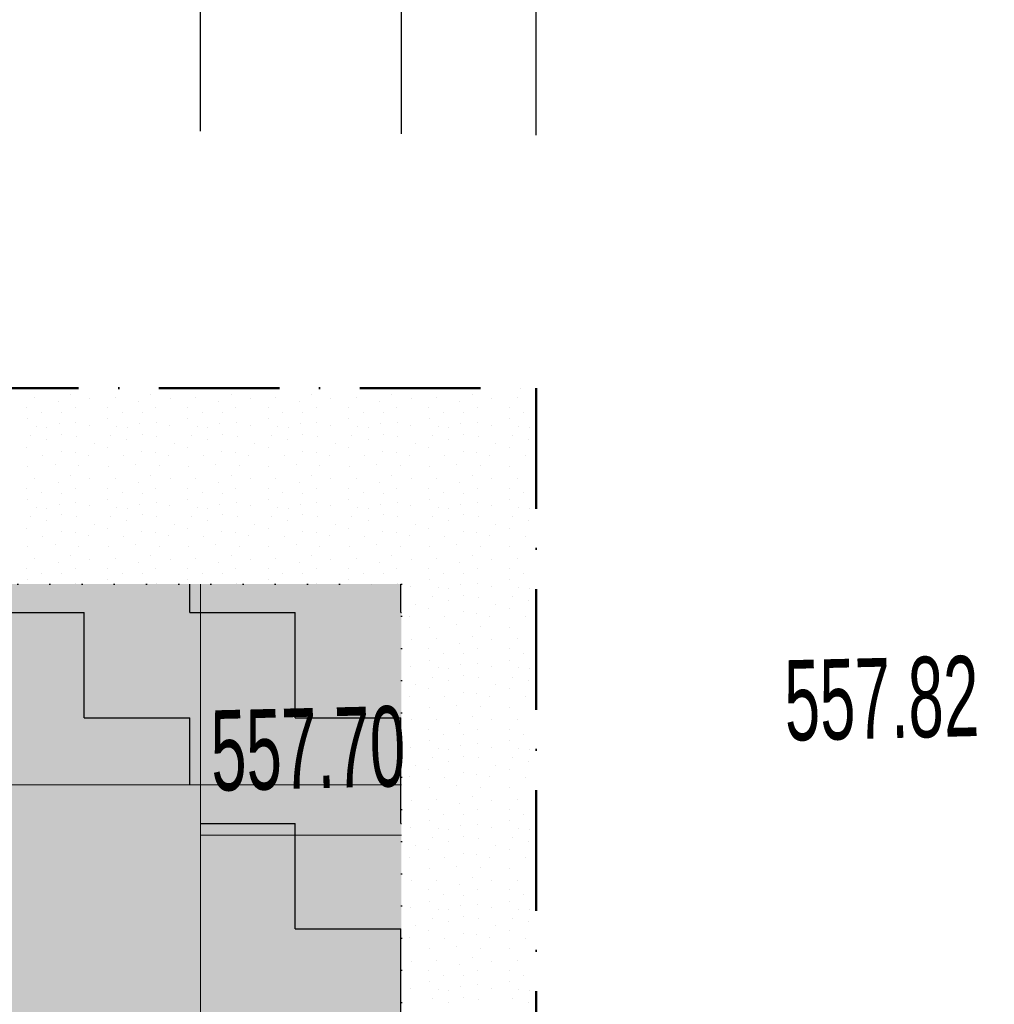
# Model space of a CAD drawing. Header units: millimetres. Extents: x -211955 to 157391, y -241491 to 94238.
# Tile 130 of 138: x 23202 to 25627, y -46125 to -43675. Entities that reach past the tile are written whole.
import ezdxf

# ---------------------------------------------------------------- set-up
doc = ezdxf.new("R2010")
doc.units = ezdxf.units.MM
doc.header["$PDMODE"] = 65
doc.linetypes.add('Cerchovana_1', pattern=[500, 300, -100, 0, -100])
doc.linetypes.add('Teckovana 0.5x_2', pattern=[80, 0, -80])
for name, color, linetype, lineweight in [('XR$1$PODKLAD_1', 7, 'Continuous', 25), ('XR$2$PŮDORYS 1.NP - STÁVAJÍCÍ_1', 7, 'Continuous', 25), ('XR$3$SITUACE - BOURÁNÍ_1', 7, 'Continuous', 25), ('XR$4$SITUACE - BOURÁNÍ - KOTY_1', 7, 'Continuous', 25)]:
    doc.layers.add(name, color=color, linetype=linetype, lineweight=lineweight)
doc.styles.add('ARIALNARROW', font='ARIALN.TTF')
doc.dimstyles.new('DIMSTYLE_4', dxfattribs={"dimtxt": 250, "dimasz": 300, "dimexe": 0, "dimexo": 0, "dimgap": 125, "dimtad": 2, "dimlfac": 0.001, "dimrnd": 0.05, "dimzin": 4, "dimdsep": 46, "dimtxsty": 'ARIALNARROW', "dimblk1": 'ALL_ML_STRICH', "dimblk2": 'ALL_ML_STRICH', "dimsah": 1, "dimcen": 0, "dimclrd": 6, "dimclre": 6, "dimclrt": 6, "dimadec": 0, "dimazin": 0, "dimtfac": 1, "dimtdec": 0, "dimtix": 1, "dimtmove": 2, "dimatfit": 3, "dimfxl": 0, "dimtzin": 0, "dimlwd": 0, "dimlwe": 18, "dimarcsym": 0})
doc.dimstyles.new('DIMSTYLE_5', dxfattribs={"dimtxt": 250, "dimasz": 300, "dimexe": 0, "dimexo": 0, "dimgap": 125, "dimtad": 2, "dimlfac": 0.001, "dimrnd": 0.05, "dimzin": 4, "dimdsep": 46, "dimtxsty": 'ARIALNARROW', "dimblk1": 'ALL_ML_STRICH', "dimblk2": 'ALL_ML_STRICH', "dimsah": 1, "dimcen": 0, "dimclrd": 6, "dimclre": 6, "dimclrt": 6, "dimadec": 0, "dimazin": 0, "dimtfac": 1, "dimtdec": 0, "dimtix": 1, "dimtmove": 2, "dimatfit": 3, "dimfxl": 0, "dimtvp": 1.2, "dimtzin": 0, "dimlwd": 0, "dimlwe": 18, "dimarcsym": 0})

# ---------------------------------------------------------------- blocks, each defined once
blk = doc.blocks.new('VZOR_0')
at = {"layer": 'XR$3$SITUACE - BOURÁNÍ_1', "color": 204, "linetype": 'Continuous', "lineweight": 13}
for p, q in [((23328, -44608.4), (23328, -44608.4)), ((23528, -44608.4), (23528, -44608.4)), ((23728, -44608.4), (23728, -44608.4)), ((23928, -44608.4), (23928, -44608.4)), ((24128, -44608.4), (24128, -44608.4)), ((24328, -44608.4), (24328, -44608.4)), ((23239.6, -44615.6), (23239.6, -44615.6)), ((23297.4, -44625.8), (23297.4, -44625.8)), ((23376.2, -44617.2), (23376.2, -44617.2)), ((23439.6, -44615.6), (23439.6, -44615.6)), ((23497.4, -44625.8), (23497.4, -44625.8)), ((23576.2, -44617.2), (23576.2, -44617.2)), ((23639.6, -44615.6), (23639.6, -44615.6)), ((23697.4, -44625.8), (23697.4, -44625.8)), ((23776.2, -44617.2), (23776.2, -44617.2)), ((23839.6, -44615.6), (23839.6, -44615.6)), ((23897.4, -44625.8), (23897.4, -44625.8)), ((23976.2, -44617.2), (23976.2, -44617.2)), ((24039.6, -44615.6), (24039.6, -44615.6)), ((24097.4, -44625.8), (24097.4, -44625.8)), ((24176.2, -44617.2), (24176.2, -44617.2)), ((24239.6, -44615.6), (24239.6, -44615.6)), ((24297.4, -44625.8), (24297.4, -44625.8)), ((24376.2, -44617.2), (24376.2, -44617.2)), ((24439.6, -44615.6), (24439.6, -44615.6)), ((23220, -44640), (23220, -44640)), ((23256.8, -44652.4), (23256.8, -44652.4)), ((23306.8, -44653), (23306.8, -44653)), ((23340, -44640), (23340, -44640)), ((23420, -44640), (23420, -44640)), ((23456.8, -44652.4), (23456.8, -44652.4)), ((23506.8, -44653), (23506.8, -44653)), ((23540, -44640), (23540, -44640)), ((23620, -44640), (23620, -44640)), ((23656.8, -44652.4), (23656.8, -44652.4)), ((23706.8, -44653), (23706.8, -44653)), ((23740, -44640), (23740, -44640)), ((23820, -44640), (23820, -44640)), ((23856.8, -44652.4), (23856.8, -44652.4)), ((23906.8, -44653), (23906.8, -44653)), ((23940, -44640), (23940, -44640)), ((24020, -44640), (24020, -44640)), ((24056.8, -44652.4), (24056.8, -44652.4)), ((24106.8, -44653), (24106.8, -44653)), ((24140, -44640), (24140, -44640)), ((24220, -44640), (24220, -44640)), ((24256.8, -44652.4), (24256.8, -44652.4)), ((24306.8, -44653), (24306.8, -44653)), ((24340, -44640), (24340, -44640)), ((24420, -44640), (24420, -44640)), ((24456.8, -44652.4), (24456.8, -44652.4)), ((23220.6, -44668), (23220.6, -44668)), ((23243.4, -44687.8), (23243.4, -44687.8)), ((23300, -44680), (23300, -44680)), ((23341.8, -44676.4), (23341.8, -44676.4)), ((23375.4, -44684.6), (23375.4, -44684.6)), ((23420.6, -44668), (23420.6, -44668)), ((23443.4, -44687.8), (23443.4, -44687.8)), ((23500, -44680), (23500, -44680)), ((23541.8, -44676.4), (23541.8, -44676.4)), ((23575.4, -44684.6), (23575.4, -44684.6)), ((23620.6, -44668), (23620.6, -44668)), ((23643.4, -44687.8), (23643.4, -44687.8)), ((23700, -44680), (23700, -44680)), ((23741.8, -44676.4), (23741.8, -44676.4)), ((23775.4, -44684.6), (23775.4, -44684.6)), ((23820.6, -44668), (23820.6, -44668)), ((23843.4, -44687.8), (23843.4, -44687.8)), ((23900, -44680), (23900, -44680)), ((23941.8, -44676.4), (23941.8, -44676.4)), ((23975.4, -44684.6), (23975.4, -44684.6)), ((24020.6, -44668), (24020.6, -44668)), ((24043.4, -44687.8), (24043.4, -44687.8)), ((24100, -44680), (24100, -44680)), ((24141.8, -44676.4), (24141.8, -44676.4)), ((24175.4, -44684.6), (24175.4, -44684.6)), ((24220.6, -44668), (24220.6, -44668)), ((24243.4, -44687.8), (24243.4, -44687.8)), ((24300, -44680), (24300, -44680)), ((24341.8, -44676.4), (24341.8, -44676.4)), ((24375.4, -44684.6), (24375.4, -44684.6)), ((24420.6, -44668), (24420.6, -44668)), ((24443.4, -44687.8), (24443.4, -44687.8)), ((23228.8, -44710.4), (23228.8, -44710.4)), ((23269.8, -44690), (23269.8, -44690)), ((23307, -44707), (23307, -44707)), ((23342.8, -44711.8), (23342.8, -44711.8)), ((23428.8, -44710.4), (23428.8, -44710.4)), ((23469.8, -44690), (23469.8, -44690)), ((23507, -44707), (23507, -44707)), ((23542.8, -44711.8), (23542.8, -44711.8)), ((23628.8, -44710.4), (23628.8, -44710.4)), ((23669.8, -44690), (23669.8, -44690)), ((23707, -44707), (23707, -44707)), ((23742.8, -44711.8), (23742.8, -44711.8)), ((23828.8, -44710.4), (23828.8, -44710.4)), ((23869.8, -44690), (23869.8, -44690)), ((23907, -44707), (23907, -44707)), ((23942.8, -44711.8), (23942.8, -44711.8)), ((24028.8, -44710.4), (24028.8, -44710.4)), ((24069.8, -44690), (24069.8, -44690)), ((24107, -44707), (24107, -44707)), ((24142.8, -44711.8), (24142.8, -44711.8)), ((24228.8, -44710.4), (24228.8, -44710.4)), ((24269.8, -44690), (24269.8, -44690)), ((24307, -44707), (24307, -44707)), ((24342.8, -44711.8), (24342.8, -44711.8)), ((24428.8, -44710.4), (24428.8, -44710.4)), ((24469.8, -44690), (24469.8, -44690)), ((23268.8, -44719.8), (23268.8, -44719.8)), ((23387, -44729.6), (23387, -44729.6)), ((23468.8, -44719.8), (23468.8, -44719.8)), ((23587, -44729.6), (23587, -44729.6)), ((23668.8, -44719.8), (23668.8, -44719.8)), ((23787, -44729.6), (23787, -44729.6)), ((23868.8, -44719.8), (23868.8, -44719.8)), ((23987, -44729.6), (23987, -44729.6)), ((24068.8, -44719.8), (24068.8, -44719.8)), ((24187, -44729.6), (24187, -44729.6)), ((24268.8, -44719.8), (24268.8, -44719.8)), ((24387, -44729.6), (24387, -44729.6)), ((24468.8, -44719.8), (24468.8, -44719.8)), ((23220, -44740), (23220, -44740)), ((23260, -44760), (23260, -44760)), ((23305.4, -44748.4), (23305.4, -44748.4)), ((23339.8, -44751.8), (23339.8, -44751.8)), ((23372, -44758.6), (23372, -44758.6)), ((23420, -44740), (23420, -44740)), ((23460, -44760), (23460, -44760)), ((23505.4, -44748.4), (23505.4, -44748.4)), ((23539.8, -44751.8), (23539.8, -44751.8)), ((23572, -44758.6), (23572, -44758.6)), ((23620, -44740), (23620, -44740)), ((23660, -44760), (23660, -44760)), ((23705.4, -44748.4), (23705.4, -44748.4)), ((23739.8, -44751.8), (23739.8, -44751.8)), ((23772, -44758.6), (23772, -44758.6)), ((23820, -44740), (23820, -44740)), ((23860, -44760), (23860, -44760)), ((23905.4, -44748.4), (23905.4, -44748.4)), ((23939.8, -44751.8), (23939.8, -44751.8)), ((23972, -44758.6), (23972, -44758.6)), ((24020, -44740), (24020, -44740)), ((24060, -44760), (24060, -44760)), ((24105.4, -44748.4), (24105.4, -44748.4)), ((24139.8, -44751.8), (24139.8, -44751.8)), ((24172, -44758.6), (24172, -44758.6)), ((24220, -44740), (24220, -44740)), ((24260, -44760), (24260, -44760)), ((24305.4, -44748.4), (24305.4, -44748.4)), ((24339.8, -44751.8), (24339.8, -44751.8)), ((24372, -44758.6), (24372, -44758.6)), ((24420, -44740), (24420, -44740)), ((24460, -44760), (24460, -44760)), ((23221.8, -44786), (23221.8, -44786)), ((23290.2, -44780.8), (23290.2, -44780.8)), ((23348.8, -44784.8), (23348.8, -44784.8)), ((23421.8, -44786), (23421.8, -44786)), ((23490.2, -44780.8), (23490.2, -44780.8)), ((23548.8, -44784.8), (23548.8, -44784.8)), ((23621.8, -44786), (23621.8, -44786)), ((23690.2, -44780.8), (23690.2, -44780.8)), ((23748.8, -44784.8), (23748.8, -44784.8)), ((23821.8, -44786), (23821.8, -44786)), ((23890.2, -44780.8), (23890.2, -44780.8)), ((23948.8, -44784.8), (23948.8, -44784.8)), ((24021.8, -44786), (24021.8, -44786)), ((24090.2, -44780.8), (24090.2, -44780.8)), ((24148.8, -44784.8), (24148.8, -44784.8)), ((24221.8, -44786), (24221.8, -44786)), ((24290.2, -44780.8), (24290.2, -44780.8)), ((24348.8, -44784.8), (24348.8, -44784.8)), ((24421.8, -44786), (24421.8, -44786)), ((23328, -44808.4), (23328, -44808.4)), ((23528, -44808.4), (23528, -44808.4)), ((23728, -44808.4), (23728, -44808.4)), ((23928, -44808.4), (23928, -44808.4)), ((24128, -44808.4), (24128, -44808.4)), ((24328, -44808.4), (24328, -44808.4)), ((23239.6, -44815.6), (23239.6, -44815.6)), ((23297.4, -44825.8), (23297.4, -44825.8)), ((23376.2, -44817.2), (23376.2, -44817.2)), ((23439.6, -44815.6), (23439.6, -44815.6)), ((23497.4, -44825.8), (23497.4, -44825.8)), ((23576.2, -44817.2), (23576.2, -44817.2)), ((23639.6, -44815.6), (23639.6, -44815.6)), ((23697.4, -44825.8), (23697.4, -44825.8)), ((23776.2, -44817.2), (23776.2, -44817.2)), ((23839.6, -44815.6), (23839.6, -44815.6)), ((23897.4, -44825.8), (23897.4, -44825.8)), ((23976.2, -44817.2), (23976.2, -44817.2)), ((24039.6, -44815.6), (24039.6, -44815.6)), ((24097.4, -44825.8), (24097.4, -44825.8)), ((24176.2, -44817.2), (24176.2, -44817.2)), ((24239.6, -44815.6), (24239.6, -44815.6)), ((24297.4, -44825.8), (24297.4, -44825.8)), ((24376.2, -44817.2), (24376.2, -44817.2)), ((24439.6, -44815.6), (24439.6, -44815.6)), ((23220, -44840), (23220, -44840)), ((23256.8, -44852.4), (23256.8, -44852.4)), ((23306.8, -44853), (23306.8, -44853)), ((23340, -44840), (23340, -44840)), ((23420, -44840), (23420, -44840)), ((23456.8, -44852.4), (23456.8, -44852.4)), ((23506.8, -44853), (23506.8, -44853)), ((23540, -44840), (23540, -44840)), ((23620, -44840), (23620, -44840)), ((23656.8, -44852.4), (23656.8, -44852.4)), ((23706.8, -44853), (23706.8, -44853)), ((23740, -44840), (23740, -44840)), ((23820, -44840), (23820, -44840)), ((23856.8, -44852.4), (23856.8, -44852.4)), ((23906.8, -44853), (23906.8, -44853)), ((23940, -44840), (23940, -44840)), ((24020, -44840), (24020, -44840)), ((24056.8, -44852.4), (24056.8, -44852.4)), ((24106.8, -44853), (24106.8, -44853)), ((24140, -44840), (24140, -44840)), ((24220, -44840), (24220, -44840)), ((24256.8, -44852.4), (24256.8, -44852.4)), ((24306.8, -44853), (24306.8, -44853)), ((24340, -44840), (24340, -44840)), ((24420, -44840), (24420, -44840)), ((24456.8, -44852.4), (24456.8, -44852.4)), ((23220.6, -44868), (23220.6, -44868)), ((23300, -44880), (23300, -44880)), ((23341.8, -44876.4), (23341.8, -44876.4)), ((23420.6, -44868), (23420.6, -44868)), ((23500, -44880), (23500, -44880)), ((23541.8, -44876.4), (23541.8, -44876.4)), ((23620.6, -44868), (23620.6, -44868)), ((23700, -44880), (23700, -44880)), ((23741.8, -44876.4), (23741.8, -44876.4)), ((23820.6, -44868), (23820.6, -44868)), ((23900, -44880), (23900, -44880)), ((23941.8, -44876.4), (23941.8, -44876.4)), ((24020.6, -44868), (24020.6, -44868)), ((24100, -44880), (24100, -44880)), ((24141.8, -44876.4), (24141.8, -44876.4)), ((24220.6, -44868), (24220.6, -44868)), ((24300, -44880), (24300, -44880)), ((24341.8, -44876.4), (24341.8, -44876.4)), ((24420.6, -44868), (24420.6, -44868)), ((23243.4, -44887.8), (23243.4, -44887.8)), ((23269.8, -44890), (23269.8, -44890)), ((23307, -44907), (23307, -44907)), ((23375.4, -44884.6), (23375.4, -44884.6)), ((23443.4, -44887.8), (23443.4, -44887.8)), ((23469.8, -44890), (23469.8, -44890)), ((23507, -44907), (23507, -44907)), ((23575.4, -44884.6), (23575.4, -44884.6)), ((23643.4, -44887.8), (23643.4, -44887.8)), ((23669.8, -44890), (23669.8, -44890)), ((23707, -44907), (23707, -44907)), ((23775.4, -44884.6), (23775.4, -44884.6)), ((23843.4, -44887.8), (23843.4, -44887.8)), ((23869.8, -44890), (23869.8, -44890)), ((23907, -44907), (23907, -44907)), ((23975.4, -44884.6), (23975.4, -44884.6)), ((24043.4, -44887.8), (24043.4, -44887.8)), ((24069.8, -44890), (24069.8, -44890)), ((24107, -44907), (24107, -44907)), ((24175.4, -44884.6), (24175.4, -44884.6)), ((24243.4, -44887.8), (24243.4, -44887.8)), ((24269.8, -44890), (24269.8, -44890)), ((24307, -44907), (24307, -44907)), ((24375.4, -44884.6), (24375.4, -44884.6)), ((24443.4, -44887.8), (24443.4, -44887.8)), ((24469.8, -44890), (24469.8, -44890)), ((23228.8, -44910.4), (23228.8, -44910.4)), ((23268.8, -44919.8), (23268.8, -44919.8)), ((23342.8, -44911.8), (23342.8, -44911.8)), ((23387, -44929.6), (23387, -44929.6)), ((23428.8, -44910.4), (23428.8, -44910.4)), ((23468.8, -44919.8), (23468.8, -44919.8)), ((23542.8, -44911.8), (23542.8, -44911.8)), ((23587, -44929.6), (23587, -44929.6)), ((23628.8, -44910.4), (23628.8, -44910.4)), ((23668.8, -44919.8), (23668.8, -44919.8)), ((23742.8, -44911.8), (23742.8, -44911.8)), ((23787, -44929.6), (23787, -44929.6)), ((23828.8, -44910.4), (23828.8, -44910.4)), ((23868.8, -44919.8), (23868.8, -44919.8)), ((23942.8, -44911.8), (23942.8, -44911.8)), ((23987, -44929.6), (23987, -44929.6)), ((24028.8, -44910.4), (24028.8, -44910.4)), ((24068.8, -44919.8), (24068.8, -44919.8)), ((24142.8, -44911.8), (24142.8, -44911.8)), ((24187, -44929.6), (24187, -44929.6)), ((24228.8, -44910.4), (24228.8, -44910.4)), ((24268.8, -44919.8), (24268.8, -44919.8)), ((24342.8, -44911.8), (24342.8, -44911.8)), ((24387, -44929.6), (24387, -44929.6)), ((24428.8, -44910.4), (24428.8, -44910.4)), ((24468.8, -44919.8), (24468.8, -44919.8)), ((23220, -44940), (23220, -44940)), ((23305.4, -44948.4), (23305.4, -44948.4)), ((23339.8, -44951.8), (23339.8, -44951.8)), ((23420, -44940), (23420, -44940)), ((23505.4, -44948.4), (23505.4, -44948.4)), ((23539.8, -44951.8), (23539.8, -44951.8)), ((23620, -44940), (23620, -44940)), ((23705.4, -44948.4), (23705.4, -44948.4)), ((23739.8, -44951.8), (23739.8, -44951.8)), ((23820, -44940), (23820, -44940)), ((23905.4, -44948.4), (23905.4, -44948.4)), ((23939.8, -44951.8), (23939.8, -44951.8)), ((24020, -44940), (24020, -44940)), ((24105.4, -44948.4), (24105.4, -44948.4)), ((24139.8, -44951.8), (24139.8, -44951.8)), ((24220, -44940), (24220, -44940)), ((24305.4, -44948.4), (24305.4, -44948.4)), ((24339.8, -44951.8), (24339.8, -44951.8)), ((24420, -44940), (24420, -44940)), ((23260, -44960), (23260, -44960)), ((23290.2, -44980.8), (23290.2, -44980.8)), ((23372, -44958.6), (23372, -44958.6)), ((23460, -44960), (23460, -44960)), ((23490.2, -44980.8), (23490.2, -44980.8)), ((23572, -44958.6), (23572, -44958.6)), ((23660, -44960), (23660, -44960)), ((23690.2, -44980.8), (23690.2, -44980.8)), ((23772, -44958.6), (23772, -44958.6)), ((23860, -44960), (23860, -44960)), ((23890.2, -44980.8), (23890.2, -44980.8)), ((23972, -44958.6), (23972, -44958.6)), ((24060, -44960), (24060, -44960)), ((24090.2, -44980.8), (24090.2, -44980.8)), ((24172, -44958.6), (24172, -44958.6)), ((24260, -44960), (24260, -44960)), ((24290.2, -44980.8), (24290.2, -44980.8)), ((24372, -44958.6), (24372, -44958.6)), ((24460, -44960), (24460, -44960)), ((23221.8, -44986), (23221.8, -44986)), ((23348.8, -44984.8), (23348.8, -44984.8)), ((23421.8, -44986), (23421.8, -44986)), ((23548.8, -44984.8), (23548.8, -44984.8)), ((23621.8, -44986), (23621.8, -44986)), ((23748.8, -44984.8), (23748.8, -44984.8)), ((23821.8, -44986), (23821.8, -44986)), ((23948.8, -44984.8), (23948.8, -44984.8)), ((24021.8, -44986), (24021.8, -44986)), ((24148.8, -44984.8), (24148.8, -44984.8)), ((24221.8, -44986), (24221.8, -44986)), ((24348.8, -44984.8), (24348.8, -44984.8)), ((24421.8, -44986), (24421.8, -44986)), ((23239.6, -45015.6), (23239.6, -45015.6)), ((23297.4, -45025.8), (23297.4, -45025.8)), ((23328, -45008.4), (23328, -45008.4)), ((23376.2, -45017.2), (23376.2, -45017.2)), ((23439.6, -45015.6), (23439.6, -45015.6)), ((23497.4, -45025.8), (23497.4, -45025.8)), ((23528, -45008.4), (23528, -45008.4)), ((23576.2, -45017.2), (23576.2, -45017.2)), ((23639.6, -45015.6), (23639.6, -45015.6)), ((23697.4, -45025.8), (23697.4, -45025.8)), ((23728, -45008.4), (23728, -45008.4)), ((23776.2, -45017.2), (23776.2, -45017.2)), ((23839.6, -45015.6), (23839.6, -45015.6)), ((23897.4, -45025.8), (23897.4, -45025.8)), ((23928, -45008.4), (23928, -45008.4)), ((23976.2, -45017.2), (23976.2, -45017.2)), ((24039.6, -45015.6), (24039.6, -45015.6)), ((24097.4, -45025.8), (24097.4, -45025.8)), ((24128, -45008.4), (24128, -45008.4)), ((24176.2, -45017.2), (24176.2, -45017.2)), ((24239.6, -45015.6), (24239.6, -45015.6)), ((24297.4, -45025.8), (24297.4, -45025.8)), ((24328, -45008.4), (24328, -45008.4)), ((24376.2, -45017.2), (24376.2, -45017.2)), ((24439.6, -45015.6), (24439.6, -45015.6)), ((23220, -45040), (23220, -45040)), ((23256.8, -45052.4), (23256.8, -45052.4)), ((23306.8, -45053), (23306.8, -45053)), ((23340, -45040), (23340, -45040)), ((23420, -45040), (23420, -45040)), ((23456.8, -45052.4), (23456.8, -45052.4)), ((23506.8, -45053), (23506.8, -45053)), ((23540, -45040), (23540, -45040)), ((23620, -45040), (23620, -45040)), ((23656.8, -45052.4), (23656.8, -45052.4)), ((23706.8, -45053), (23706.8, -45053)), ((23740, -45040), (23740, -45040)), ((23820, -45040), (23820, -45040)), ((23856.8, -45052.4), (23856.8, -45052.4)), ((23906.8, -45053), (23906.8, -45053)), ((23940, -45040), (23940, -45040)), ((24020, -45040), (24020, -45040)), ((24056.8, -45052.4), (24056.8, -45052.4)), ((24106.8, -45053), (24106.8, -45053)), ((24140, -45040), (24140, -45040)), ((24220, -45040), (24220, -45040)), ((24256.8, -45052.4), (24256.8, -45052.4)), ((24306.8, -45053), (24306.8, -45053)), ((24340, -45040), (24340, -45040)), ((24420, -45040), (24420, -45040)), ((24456.8, -45052.4), (24456.8, -45052.4)), ((23220.6, -45068), (23220.6, -45068)), ((23341.8, -45076.4), (23341.8, -45076.4)), ((23420.6, -45068), (23420.6, -45068)), ((23541.8, -45076.4), (23541.8, -45076.4)), ((23620.6, -45068), (23620.6, -45068)), ((23741.8, -45076.4), (23741.8, -45076.4)), ((23820.6, -45068), (23820.6, -45068)), ((23941.8, -45076.4), (23941.8, -45076.4)), ((24020.6, -45068), (24020.6, -45068)), ((24141.8, -45076.4), (24141.8, -45076.4)), ((24220.6, -45068), (24220.6, -45068)), ((24300, -45080), (24300, -45080)), ((24341.8, -45076.4), (24341.8, -45076.4)), ((24420.6, -45068), (24420.6, -45068)), ((24175.4, -45084.6), (24175.4, -45084.6)), ((24243.4, -45087.8), (24243.4, -45087.8)), ((24269.8, -45090), (24269.8, -45090)), ((24375.4, -45084.6), (24375.4, -45084.6)), ((24443.4, -45087.8), (24443.4, -45087.8)), ((24469.8, -45090), (24469.8, -45090)), ((24228.8, -45110.4), (24228.8, -45110.4)), ((24268.8, -45119.8), (24268.8, -45119.8)), ((24307, -45107), (24307, -45107)), ((24342.8, -45111.8), (24342.8, -45111.8)), ((24428.8, -45110.4), (24428.8, -45110.4)), ((24468.8, -45119.8), (24468.8, -45119.8)), ((24187, -45129.6), (24187, -45129.6)), ((24220, -45140), (24220, -45140)), ((24305.4, -45148.4), (24305.4, -45148.4)), ((24339.8, -45151.8), (24339.8, -45151.8)), ((24387, -45129.6), (24387, -45129.6)), ((24420, -45140), (24420, -45140)), ((24172, -45158.6), (24172, -45158.6)), ((24260, -45160), (24260, -45160)), ((24372, -45158.6), (24372, -45158.6)), ((24460, -45160), (24460, -45160)), ((24221.8, -45186), (24221.8, -45186)), ((24290.2, -45180.8), (24290.2, -45180.8)), ((24348.8, -45184.8), (24348.8, -45184.8)), ((24421.8, -45186), (24421.8, -45186)), ((24176.2, -45217.2), (24176.2, -45217.2)), ((24239.6, -45215.6), (24239.6, -45215.6)), ((24297.4, -45225.8), (24297.4, -45225.8)), ((24328, -45208.4), (24328, -45208.4)), ((24376.2, -45217.2), (24376.2, -45217.2)), ((24439.6, -45215.6), (24439.6, -45215.6)), ((24220, -45240), (24220, -45240)), ((24340, -45240), (24340, -45240)), ((24420, -45240), (24420, -45240)), ((24220.6, -45268), (24220.6, -45268)), ((24256.8, -45252.4), (24256.8, -45252.4)), ((24306.8, -45253), (24306.8, -45253)), ((24420.6, -45268), (24420.6, -45268)), ((24456.8, -45252.4), (24456.8, -45252.4)), ((24175.4, -45284.6), (24175.4, -45284.6)), ((24243.4, -45287.8), (24243.4, -45287.8)), ((24269.8, -45290), (24269.8, -45290)), ((24300, -45280), (24300, -45280)), ((24341.8, -45276.4), (24341.8, -45276.4)), ((24375.4, -45284.6), (24375.4, -45284.6)), ((24443.4, -45287.8), (24443.4, -45287.8)), ((24469.8, -45290), (24469.8, -45290)), ((24228.8, -45310.4), (24228.8, -45310.4)), ((24268.8, -45319.8), (24268.8, -45319.8)), ((24307, -45307), (24307, -45307)), ((24342.8, -45311.8), (24342.8, -45311.8)), ((24428.8, -45310.4), (24428.8, -45310.4)), ((24468.8, -45319.8), (24468.8, -45319.8)), ((24187, -45329.6), (24187, -45329.6)), ((24220, -45340), (24220, -45340)), ((24305.4, -45348.4), (24305.4, -45348.4)), ((24387, -45329.6), (24387, -45329.6)), ((24420, -45340), (24420, -45340)), ((24172, -45358.6), (24172, -45358.6)), ((24260, -45360), (24260, -45360)), ((24339.8, -45351.8), (24339.8, -45351.8)), ((24372, -45358.6), (24372, -45358.6)), ((24460, -45360), (24460, -45360)), ((24221.8, -45386), (24221.8, -45386)), ((24290.2, -45380.8), (24290.2, -45380.8)), ((24348.8, -45384.8), (24348.8, -45384.8)), ((24421.8, -45386), (24421.8, -45386)), ((24176.2, -45417.2), (24176.2, -45417.2)), ((24239.6, -45415.6), (24239.6, -45415.6)), ((24328, -45408.4), (24328, -45408.4)), ((24376.2, -45417.2), (24376.2, -45417.2)), ((24439.6, -45415.6), (24439.6, -45415.6)), ((24220, -45440), (24220, -45440)), ((24297.4, -45425.8), (24297.4, -45425.8)), ((24340, -45440), (24340, -45440)), ((24420, -45440), (24420, -45440)), ((24220.6, -45468), (24220.6, -45468)), ((24256.8, -45452.4), (24256.8, -45452.4)), ((24306.8, -45453), (24306.8, -45453)), ((24420.6, -45468), (24420.6, -45468)), ((24456.8, -45452.4), (24456.8, -45452.4)), ((24175.4, -45484.6), (24175.4, -45484.6)), ((24243.4, -45487.8), (24243.4, -45487.8)), ((24269.8, -45490), (24269.8, -45490)), ((24300, -45480), (24300, -45480)), ((24341.8, -45476.4), (24341.8, -45476.4)), ((24375.4, -45484.6), (24375.4, -45484.6)), ((24443.4, -45487.8), (24443.4, -45487.8)), ((24469.8, -45490), (24469.8, -45490)), ((24228.8, -45510.4), (24228.8, -45510.4)), ((24268.8, -45519.8), (24268.8, -45519.8)), ((24307, -45507), (24307, -45507)), ((24342.8, -45511.8), (24342.8, -45511.8)), ((24428.8, -45510.4), (24428.8, -45510.4)), ((24468.8, -45519.8), (24468.8, -45519.8)), ((24187, -45529.6), (24187, -45529.6)), ((24220, -45540), (24220, -45540)), ((24387, -45529.6), (24387, -45529.6)), ((24420, -45540), (24420, -45540)), ((24172, -45558.6), (24172, -45558.6)), ((24260, -45560), (24260, -45560)), ((24305.4, -45548.4), (24305.4, -45548.4)), ((24339.8, -45551.8), (24339.8, -45551.8)), ((24372, -45558.6), (24372, -45558.6)), ((24460, -45560), (24460, -45560)), ((24221.8, -45586), (24221.8, -45586)), ((24290.2, -45580.8), (24290.2, -45580.8)), ((24348.8, -45584.8), (24348.8, -45584.8)), ((24421.8, -45586), (24421.8, -45586)), ((24176.2, -45617.2), (24176.2, -45617.2)), ((24239.6, -45615.6), (24239.6, -45615.6)), ((24328, -45608.4), (24328, -45608.4)), ((24376.2, -45617.2), (24376.2, -45617.2)), ((24439.6, -45615.6), (24439.6, -45615.6)), ((24220, -45640), (24220, -45640)), ((24297.4, -45625.8), (24297.4, -45625.8)), ((24340, -45640), (24340, -45640)), ((24420, -45640), (24420, -45640)), ((24220.6, -45668), (24220.6, -45668)), ((24256.8, -45652.4), (24256.8, -45652.4)), ((24306.8, -45653), (24306.8, -45653)), ((24420.6, -45668), (24420.6, -45668)), ((24456.8, -45652.4), (24456.8, -45652.4)), ((24175.4, -45684.6), (24175.4, -45684.6)), ((24243.4, -45687.8), (24243.4, -45687.8)), ((24269.8, -45690), (24269.8, -45690)), ((24300, -45680), (24300, -45680)), ((24341.8, -45676.4), (24341.8, -45676.4)), ((24375.4, -45684.6), (24375.4, -45684.6)), ((24443.4, -45687.8), (24443.4, -45687.8)), ((24469.8, -45690), (24469.8, -45690)), ((24228.8, -45710.4), (24228.8, -45710.4)), ((24307, -45707), (24307, -45707)), ((24342.8, -45711.8), (24342.8, -45711.8)), ((24428.8, -45710.4), (24428.8, -45710.4)), ((24187, -45729.6), (24187, -45729.6)), ((24220, -45740), (24220, -45740)), ((24268.8, -45719.8), (24268.8, -45719.8)), ((24387, -45729.6), (24387, -45729.6)), ((24420, -45740), (24420, -45740)), ((24468.8, -45719.8), (24468.8, -45719.8)), ((24172, -45758.6), (24172, -45758.6)), ((24260, -45760), (24260, -45760)), ((24305.4, -45748.4), (24305.4, -45748.4)), ((24339.8, -45751.8), (24339.8, -45751.8)), ((24372, -45758.6), (24372, -45758.6)), ((24460, -45760), (24460, -45760)), ((24221.8, -45786), (24221.8, -45786)), ((24290.2, -45780.8), (24290.2, -45780.8)), ((24348.8, -45784.8), (24348.8, -45784.8)), ((24421.8, -45786), (24421.8, -45786)), ((24328, -45808.4), (24328, -45808.4)), ((24176.2, -45817.2), (24176.2, -45817.2)), ((24239.6, -45815.6), (24239.6, -45815.6)), ((24297.4, -45825.8), (24297.4, -45825.8)), ((24376.2, -45817.2), (24376.2, -45817.2)), ((24439.6, -45815.6), (24439.6, -45815.6)), ((24220, -45840), (24220, -45840)), ((24256.8, -45852.4), (24256.8, -45852.4)), ((24306.8, -45853), (24306.8, -45853)), ((24340, -45840), (24340, -45840)), ((24420, -45840), (24420, -45840)), ((24456.8, -45852.4), (24456.8, -45852.4)), ((24175.4, -45884.6), (24175.4, -45884.6)), ((24220.6, -45868), (24220.6, -45868)), ((24243.4, -45887.8), (24243.4, -45887.8)), ((24300, -45880), (24300, -45880)), ((24341.8, -45876.4), (24341.8, -45876.4)), ((24375.4, -45884.6), (24375.4, -45884.6)), ((24420.6, -45868), (24420.6, -45868)), ((24443.4, -45887.8), (24443.4, -45887.8)), ((24228.8, -45910.4), (24228.8, -45910.4)), ((24269.8, -45890), (24269.8, -45890)), ((24307, -45907), (24307, -45907)), ((24342.8, -45911.8), (24342.8, -45911.8)), ((24428.8, -45910.4), (24428.8, -45910.4)), ((24469.8, -45890), (24469.8, -45890)), ((24187, -45929.6), (24187, -45929.6)), ((24268.8, -45919.8), (24268.8, -45919.8)), ((24387, -45929.6), (24387, -45929.6)), ((24468.8, -45919.8), (24468.8, -45919.8)), ((24172, -45958.6), (24172, -45958.6)), ((24220, -45940), (24220, -45940)), ((24260, -45960), (24260, -45960)), ((24305.4, -45948.4), (24305.4, -45948.4)), ((24339.8, -45951.8), (24339.8, -45951.8)), ((24372, -45958.6), (24372, -45958.6)), ((24420, -45940), (24420, -45940)), ((24460, -45960), (24460, -45960)), ((24221.8, -45986), (24221.8, -45986)), ((24290.2, -45980.8), (24290.2, -45980.8)), ((24348.8, -45984.8), (24348.8, -45984.8)), ((24421.8, -45986), (24421.8, -45986)), ((24328, -46008.4), (24328, -46008.4)), ((24176.2, -46017.2), (24176.2, -46017.2)), ((24239.6, -46015.6), (24239.6, -46015.6)), ((24297.4, -46025.8), (24297.4, -46025.8)), ((24376.2, -46017.2), (24376.2, -46017.2)), ((24439.6, -46015.6), (24439.6, -46015.6)), ((24220, -46040), (24220, -46040)), ((24256.8, -46052.4), (24256.8, -46052.4)), ((24306.8, -46053), (24306.8, -46053)), ((24340, -46040), (24340, -46040)), ((24420, -46040), (24420, -46040)), ((24456.8, -46052.4), (24456.8, -46052.4)), ((24175.4, -46084.6), (24175.4, -46084.6)), ((24220.6, -46068), (24220.6, -46068)), ((24300, -46080), (24300, -46080)), ((24341.8, -46076.4), (24341.8, -46076.4)), ((24375.4, -46084.6), (24375.4, -46084.6)), ((24420.6, -46068), (24420.6, -46068)), ((24243.4, -46087.8), (24243.4, -46087.8)), ((24269.8, -46090), (24269.8, -46090)), ((24307, -46107), (24307, -46107)), ((24443.4, -46087.8), (24443.4, -46087.8)), ((24469.8, -46090), (24469.8, -46090)), ((24228.8, -46110.4), (24228.8, -46110.4)), ((24268.8, -46119.8), (24268.8, -46119.8)), ((24342.8, -46111.8), (24342.8, -46111.8)), ((24428.8, -46110.4), (24428.8, -46110.4)), ((24468.8, -46119.8), (24468.8, -46119.8))]:
    blk.add_line(p, q, dxfattribs=at)
blk = doc.blocks.new('ALL_ML_STRICH')
at = {"color": 0, "linetype": 'ByBlock', "lineweight": -2}
for p, q in [((0, -0.5), (0, 0.5)), ((-0.3, -0.3), (0.3, 0.3)), ((-1, 0), (0.5, 0))]:
    blk.add_line(p, q, dxfattribs=at)
blk = doc.blocks.new('*D27')
at = {"layer": 'DEFPOINTS', "color": 6, "linetype": 'Continuous', "lineweight": 18}
for p in [(17287.9, -40830.5), (17287.9, -44268.6), (23652, -45578.9)]:
    blk.add_point(p, dxfattribs=at)
at = {"layer": 'XR$4$SITUACE - BOURÁNÍ - KOTY_1', "color": 6, "linetype": 'Continuous', "lineweight": -2}
for p, q in [((17287.9, -42284.5), (17287.9, -40830.5)), ((17287.9, -40830.5), (23652, -40830.5)), ((23652, -43952.4), (23652, -40830.5))]:
    blk.add_line(p, q, dxfattribs=at)
at = {"layer": 'XR$4$SITUACE - BOURÁNÍ - KOTY_1', "color": 6, "linetype": 'Continuous', "lineweight": 18, "xscale": 300, "yscale": 300, "zscale": 300, "rotation": 180}
blk.add_blockref('ALL_ML_STRICH', (17287.9, -40830.5), dxfattribs=at)
at = {"layer": 'XR$4$SITUACE - BOURÁNÍ - KOTY_1', "color": 6, "linetype": 'Continuous', "lineweight": 18, "xscale": 300, "yscale": 300, "zscale": 300}
blk.add_blockref('ALL_ML_STRICH', (23652, -40830.5), dxfattribs=at)
at = {"layer": 'XR$4$SITUACE - BOURÁNÍ - KOTY_1', "color": 6, "linetype": 'Continuous', "lineweight": 18, "insert": (20514, -40605.5), "char_height": 250, "width": 811.429, "attachment_point": 5, "style": 'ARIALNARROW'}
blk.add_mtext('\\W0.81;\\A1;{6.35}', dxfattribs=at)
blk = doc.blocks.new('*D28')
at = {"layer": 'DEFPOINTS', "color": 6, "linetype": 'Continuous', "lineweight": 18}
for p in [(23652, -40830.5), (24152, -45078.9), (23652, -45578.9)]:
    blk.add_point(p, dxfattribs=at)
at = {"layer": 'XR$4$SITUACE - BOURÁNÍ - KOTY_1', "color": 6, "linetype": 'Continuous', "lineweight": -2}
for p, q in [((23652, -43952.4), (23652, -40830.5)), ((23652, -40830.5), (24152, -40830.5)), ((24152, -43958.4), (24152, -40830.5))]:
    blk.add_line(p, q, dxfattribs=at)
at = {"layer": 'XR$4$SITUACE - BOURÁNÍ - KOTY_1', "color": 6, "linetype": 'Continuous', "lineweight": 18, "xscale": 300, "yscale": 300, "zscale": 300, "rotation": 180}
blk.add_blockref('ALL_ML_STRICH', (23652, -40830.5), dxfattribs=at)
at = {"layer": 'XR$4$SITUACE - BOURÁNÍ - KOTY_1', "color": 6, "linetype": 'Continuous', "lineweight": 18, "xscale": 300, "yscale": 300, "zscale": 300}
blk.add_blockref('ALL_ML_STRICH', (24152, -40830.5), dxfattribs=at)
at = {"layer": 'XR$4$SITUACE - BOURÁNÍ - KOTY_1', "color": 6, "linetype": 'Continuous', "lineweight": 18, "insert": (23366, -40605.5), "char_height": 250, "width": 811.429, "attachment_point": 5, "style": 'ARIALNARROW'}
blk.add_mtext('\\W0.81;\\A1;{0.50}', dxfattribs=at)
blk = doc.blocks.new('*D29')
at = {"layer": 'DEFPOINTS', "color": 6, "linetype": 'Continuous', "lineweight": 18}
for p in [(24152, -40830.5), (24487.2, -44591.7), (24152, -45078.9)]:
    blk.add_point(p, dxfattribs=at)
at = {"layer": 'XR$4$SITUACE - BOURÁNÍ - KOTY_1', "color": 6, "linetype": 'Continuous', "lineweight": -2}
for p, q in [((24152, -43958.4), (24152, -40830.5)), ((24152, -40830.5), (24487.2, -40830.5)), ((24487.2, -43962.4), (24487.2, -40830.5))]:
    blk.add_line(p, q, dxfattribs=at)
at = {"layer": 'XR$4$SITUACE - BOURÁNÍ - KOTY_1', "color": 6, "linetype": 'Continuous', "lineweight": 18, "xscale": 300, "yscale": 300, "zscale": 300, "rotation": 180}
blk.add_blockref('ALL_ML_STRICH', (24152, -40830.5), dxfattribs=at)
at = {"layer": 'XR$4$SITUACE - BOURÁNÍ - KOTY_1', "color": 6, "linetype": 'Continuous', "lineweight": 18, "xscale": 300, "yscale": 300, "zscale": 300}
blk.add_blockref('ALL_ML_STRICH', (24487.2, -40830.5), dxfattribs=at)
at = {"layer": 'XR$4$SITUACE - BOURÁNÍ - KOTY_1', "color": 6, "linetype": 'Continuous', "lineweight": 18, "insert": (24861.2, -40605.5), "char_height": 250, "width": 811.429, "attachment_point": 5, "style": 'ARIALNARROW'}
blk.add_mtext('\\W0.81;\\A1;{0.35}', dxfattribs=at)
blk = doc.blocks.new('*D39')
at = {"layer": 'DEFPOINTS', "color": 6, "linetype": 'Continuous', "lineweight": 18}
for p in [(23652, -45578.9), (21439.8, -57703.9), (23652, -57703.9)]:
    blk.add_point(p, dxfattribs=at)
at = {"layer": 'XR$4$SITUACE - BOURÁNÍ - KOTY_1', "color": 6, "linetype": 'Continuous', "lineweight": -2}
for p, q in [((21439.8, -45578.9), (21439.8, -45578.9)), ((21439.8, -57703.9), (21439.8, -45578.9)), ((21439.8, -57703.9), (21439.8, -57703.9))]:
    blk.add_line(p, q, dxfattribs=at)
at = {"layer": 'XR$4$SITUACE - BOURÁNÍ - KOTY_1', "color": 6, "linetype": 'Continuous', "lineweight": 18, "xscale": 300, "yscale": 300, "zscale": 300}
for p, rotation in [((21439.8, -45578.9), 90), ((21439.8, -57703.9), 270)]:
    blk.add_blockref('ALL_ML_STRICH', p, dxfattribs=dict(at, rotation=rotation))
at = {"layer": 'XR$4$SITUACE - BOURÁNÍ - KOTY_1', "color": 6, "linetype": 'Continuous', "lineweight": 18, "insert": (21214.8, -51606.4), "char_height": 250, "width": 1014.286, "attachment_point": 5, "rotation": 90, "style": 'ARIALNARROW'}
blk.add_mtext('\\W0.81;\\A1;{12.15}', dxfattribs=at)
blk = doc.blocks.new('*D40')
at = {"layer": 'DEFPOINTS', "color": 6, "linetype": 'Continuous', "lineweight": 18}
for p in [(24152, -45078.9), (21439.8, -45578.9), (23652, -45578.9)]:
    blk.add_point(p, dxfattribs=at)
at = {"layer": 'XR$4$SITUACE - BOURÁNÍ - KOTY_1', "color": 6, "linetype": 'Continuous', "lineweight": -2}
for p, q in [((21439.8, -45078.9), (21439.8, -45078.9)), ((21439.8, -45578.9), (21439.8, -45078.9)), ((21439.8, -45578.9), (21439.8, -45578.9))]:
    blk.add_line(p, q, dxfattribs=at)
at = {"layer": 'XR$4$SITUACE - BOURÁNÍ - KOTY_1', "color": 6, "linetype": 'Continuous', "lineweight": 18, "xscale": 300, "yscale": 300, "zscale": 300}
for p, rotation in [((21439.8, -45078.9), 90), ((21439.8, -45578.9), 270)]:
    blk.add_blockref('ALL_ML_STRICH', p, dxfattribs=dict(at, rotation=rotation))
at = {"layer": 'XR$4$SITUACE - BOURÁNÍ - KOTY_1', "color": 6, "linetype": 'Continuous', "lineweight": 18, "insert": (21214.8, -45864.9), "char_height": 250, "width": 811.429, "attachment_point": 5, "rotation": 90, "style": 'ARIALNARROW'}
blk.add_mtext('\\W0.81;\\A1;{0.50}', dxfattribs=at)
blk = doc.blocks.new('*D41')
at = {"layer": 'DEFPOINTS', "color": 6, "linetype": 'Continuous', "lineweight": 18}
for p in [(24487.2, -44591.7), (21439.8, -45078.9), (24152, -45078.9)]:
    blk.add_point(p, dxfattribs=at)
at = {"layer": 'XR$4$SITUACE - BOURÁNÍ - KOTY_1', "color": 6, "linetype": 'Continuous', "lineweight": -2}
for p, q in [((21439.8, -44591.7), (21439.8, -44591.7)), ((21439.8, -45078.9), (21439.8, -44591.7)), ((21439.8, -45078.9), (21439.8, -45078.9))]:
    blk.add_line(p, q, dxfattribs=at)
at = {"layer": 'XR$4$SITUACE - BOURÁNÍ - KOTY_1', "color": 6, "linetype": 'Continuous', "lineweight": 18, "xscale": 300, "yscale": 300, "zscale": 300}
for p, rotation in [((21439.8, -44591.7), 90), ((21439.8, -45078.9), 270)]:
    blk.add_blockref('ALL_ML_STRICH', p, dxfattribs=dict(at, rotation=rotation))
at = {"layer": 'XR$4$SITUACE - BOURÁNÍ - KOTY_1', "color": 6, "linetype": 'Continuous', "lineweight": 18, "insert": (21214.8, -44217.7), "char_height": 250, "width": 811.429, "attachment_point": 5, "rotation": 90, "style": 'ARIALNARROW'}
blk.add_mtext('\\W0.81;\\A1;{0.50}', dxfattribs=at)
blk = doc.blocks.new('*D76')
at = {"layer": 'DEFPOINTS', "color": 6, "linetype": 'Continuous', "lineweight": 18}
for p in [(23652, -45578.9), (17222, -47263.9), (17222, -48791.9)]:
    blk.add_point(p, dxfattribs=at)
at = {"layer": 'XR$4$SITUACE - BOURÁNÍ - KOTY_1', "color": 6, "linetype": 'Continuous', "lineweight": -2}
for p, q in [((17222, -48293.3), (17222, -48791.9)), ((23652, -48703.9), (23652, -48791.9)), ((17222, -48791.9), (23652, -48791.9))]:
    blk.add_line(p, q, dxfattribs=at)
at = {"layer": 'XR$4$SITUACE - BOURÁNÍ - KOTY_1', "color": 6, "linetype": 'Continuous', "lineweight": 18, "xscale": 300, "yscale": 300, "zscale": 300, "rotation": 180}
blk.add_blockref('ALL_ML_STRICH', (17222, -48791.9), dxfattribs=at)
at = {"layer": 'XR$4$SITUACE - BOURÁNÍ - KOTY_1', "color": 6, "linetype": 'Continuous', "lineweight": 18, "xscale": 300, "yscale": 300, "zscale": 300}
blk.add_blockref('ALL_ML_STRICH', (23652, -48791.9), dxfattribs=at)
at = {"layer": 'XR$4$SITUACE - BOURÁNÍ - KOTY_1', "color": 6, "linetype": 'Continuous', "lineweight": 18, "insert": (20481, -48566.9), "char_height": 250, "width": 811.429, "attachment_point": 5, "style": 'ARIALNARROW'}
blk.add_mtext('\\W0.81;\\A1;{6.45}', dxfattribs=at)

msp = doc.modelspace()

# ---------------------------------------------------------------- hatches: boundary and pattern name
at = {"layer": 'XR$2$PŮDORYS 1.NP - STÁVAJÍCÍ_1', "linetype": 'Continuous', "lineweight": 25}
msp.add_hatch(color=9, dxfattribs=at).paths.add_polyline_path([(-17892.983, -57703.892), (-1182.983, -57703.892), (-1182.983, -59773.892), (6922.017, -59773.892), (6922.017, -57703.892), (23652.017, -57703.892), (23652.017, -45578.892), (17222.017, -45578.892), (17222.017, -47263.892), (-11462.983, -47263.892), (-11462.983, -45578.892), (-17892.983, -45578.892)])
at = {"layer": 'XR$3$SITUACE - BOURÁNÍ_1', "linetype": 'Continuous', "lineweight": 25}
msp.add_hatch(color=254, dxfattribs=at).paths.add_polyline_path([(24152.017, -45078.892), (17288.044, -45078.892), (17288.119, -45578.892), (23652.017, -45578.892), (23652.017, -55978.892), (24152.017, -55978.892)], flags=0)
h = msp.add_hatch(dxfattribs=at)
h.set_pattern_fill('VZOR', scale=262.5, style=0, pattern_type=2)
h.set_pattern_definition([(0, (525, 525), (262.5, 262.5), [262.5, -262.5]), (90, (525, 525), (-262.5, 262.5), [262.5, -262.5])])
h.paths.add_polyline_path([(24152.017, -45078.892), (17288.044, -45078.892), (17288.119, -45578.892), (23652.017, -45578.892), (23652.017, -55978.892), (24152.017, -55978.892)], flags=0)

# ---------------------------------------------------------------- linework, layer by layer
at = {"layer": 'XR$2$PŮDORYS 1.NP - STÁVAJÍCÍ_1', "color": 7, "linetype": 'Teckovana 0.5x_2', "lineweight": 25}
for p, q in [((17269.793, -45078.892), (24152.017, -45078.892)), ((24152.017, -45078.892), (24152.017, -58203.892))]:
    msp.add_line(p, q, dxfattribs=at)
at = {"layer": 'XR$2$PŮDORYS 1.NP - STÁVAJÍCÍ_1', "color": 8, "linetype": 'Continuous', "lineweight": 13}
for p, q in [((23652.017, -45578.892), (23652.017, -45078.892)), ((23652.017, -45578.892), (24152.017, -45578.892)), ((23652.017, -45703.892), (24152.017, -45703.892))]:
    msp.add_line(p, q, dxfattribs=at)
at = {"layer": 'XR$2$PŮDORYS 1.NP - STÁVAJÍCÍ_1', "color": 251, "linetype": 'Continuous', "lineweight": 13}
for q in [(23062.017, -45578.892), (23652.017, -46178.892)]:
    msp.add_line((23652.017, -45578.892), q, dxfattribs=at)
at = {"layer": 'XR$3$SITUACE - BOURÁNÍ_1', "color": 204, "linetype": 'Cerchovana_1', "lineweight": 50}
for p, q in [((17047.151, -44591.677), (24487.151, -44591.677)), ((24487.151, -44591.677), (24487.151, -58476.677))]:
    msp.add_line(p, q, dxfattribs=at)

# ---------------------------------------------------------------- block references
at = {"layer": 'XR$3$SITUACE - BOURÁNÍ_1', "color": 204, "linetype": 'Continuous', "lineweight": 13}
msp.add_blockref('VZOR_0', (0, 0), dxfattribs=at)

# ---------------------------------------------------------------- texts
at = {"layer": 'XR$1$PODKLAD_1', "color": 12, "linetype": 'Continuous', "lineweight": 18, "char_height": 200, "width": 554.70854, "attachment_point": 5, "rotation": 1.393783, "style": 'ARIALNARROW'}
for s, insert in [('\\W0.69;557.82', (25346.955, -45364.258)), ('\\W0.69;557.70', (23919.567, -45489.015))]:
    msp.add_mtext(s, dxfattribs=dict(at, insert=insert))

# ---------------------------------------------------------------- dimensions: what is measured, and where the dimension line sits
at = {"layer": 'XR$4$SITUACE - BOURÁNÍ - KOTY_1', "color": 6, "linetype": 'Continuous', "lineweight": 18}
for base, p1, p2, dimstyle, picture, middle in [((23652.017, -40830.484), (17287.921, -42284.477), (23652.017, -43952.426), 'DIMSTYLE_4', '*D27', (20513.969, -40605.484)), ((24152.017, -40830.484), (23652.017, -43952.426), (24152.017, -43958.378), 'DIMSTYLE_5', '*D28', (23366.017, -40605.484)), ((24487.151, -40830.484), (24152.017, -43958.378), (24487.151, -43962.368), 'DIMSTYLE_5', '*D29', (24861.151, -40605.484)), ((23652.017, -48791.892), (17222.017, -48293.343), (23652.017, -48703.892), 'DIMSTYLE_4', '*D76', (20481.017, -48566.892))]:
    dim = msp.add_linear_dim(base=base, p1=p1, p2=p2, dimstyle=dimstyle, override={"dimpost": '<>', "dimclrd": 6, "dimclre": 6, "dimclrt": 6, "dimlwd": 0, "dimlwe": 18}, dxfattribs=at)
    dim.commit()
    dim.dimension.update_dxf_attribs({"geometry": picture, "text_midpoint": middle, "dimtype": 160})
for base, p1, p2, dimstyle, picture, middle in [((21439.755, -44591.677), (21439.755, -45078.892), (21439.755, -44591.677), 'DIMSTYLE_5', '*D41', (21214.755, -44217.677)), ((21439.755, -45078.892), (21439.755, -45578.892), (21439.755, -45078.892), 'DIMSTYLE_5', '*D40', (21214.755, -45864.892)), ((21439.754794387, -45578.891607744), (21439.754794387, -57703.891607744), (21439.754794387, -45578.891607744), 'DIMSTYLE_4', '*D39', (21214.754794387, -51606.391607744))]:
    dim = msp.add_linear_dim(base=base, p1=p1, p2=p2, angle=90, dimstyle=dimstyle, override={"dimpost": '<>', "dimclrd": 6, "dimclre": 6, "dimclrt": 6, "dimlwd": 0, "dimlwe": 18}, dxfattribs=at)
    dim.commit()
    dim.dimension.update_dxf_attribs({"geometry": picture, "text_midpoint": middle, "dimtype": 160})

doc.saveas('drawing.dxf')
